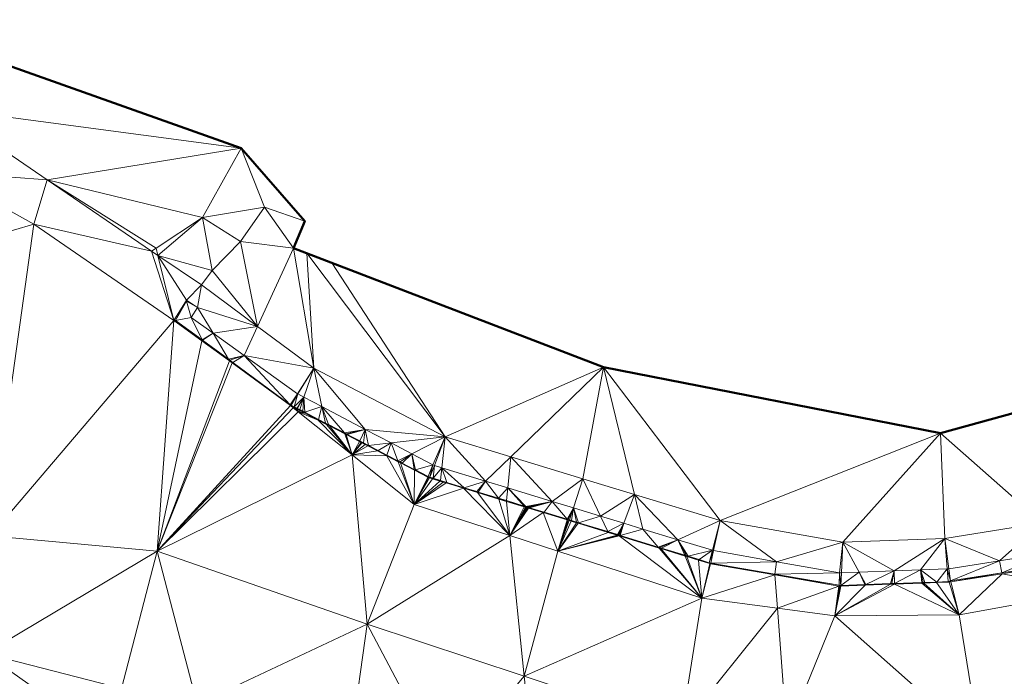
# Model space of a CAD drawing. Header units: metres. Extents: x 3490451 to 6981510, y 5754235 to 11509207.
# Tile 18 of 77: x 3490545 to 3490566, y 5754457 to 5754472. Entities that reach past the tile are written whole.
import ezdxf

# ---------------------------------------------------------------- set-up
doc = ezdxf.new("R2010")
doc.units = ezdxf.units.M
doc.layers.add('Kartierung-05$0$$VERB', color=7, linetype='Continuous', lineweight=18, true_color=0x82563a)

msp = doc.modelspace()

# ---------------------------------------------------------------- linework, layer by layer
at = {"layer": 'Kartierung-05$0$$VERB', "color": 1, "lineweight": 50, "ltscale": 0.02}
msp.add_lwpolyline([(3490569.337, 5754463.952), (3490564.675, 5754462.671), (3490557.394, 5754464.098), (3490550.693, 5754466.671), (3490550.939, 5754467.252), (3490549.565, 5754468.826), (3490541.748, 5754471.603)], dxfattribs=at)
at = {"layer": 'Kartierung-05$0$$VERB'}
for points in [[(3490541.748, 5754471.603, 168.872), (3490549.565, 5754468.826, 168.645), (3490543.121, 5754469.684, 168.842)], [(3490545.373, 5754468.144, 168.778), (3490543.121, 5754469.684, 168.842), (3490543.056, 5754468.317, 168.804)], [(3490545.373, 5754468.144, 168.778), (3490549.565, 5754468.826, 168.645), (3490543.121, 5754469.684, 168.842)], [(3490545.373, 5754468.144, 168.778), (3490549.565, 5754468.826, 168.645), (3490548.731, 5754467.332, 168.684)], [(3490549.565, 5754468.826, 168.645), (3490548.731, 5754467.332, 168.684), (3490550.066, 5754467.557, 168.582)], [(3490549.565, 5754468.826, 168.645), (3490550.066, 5754467.557, 168.582), (3490550.939, 5754467.252, 168.517)], [(3490545.085, 5754467.184, 168.808), (3490543.056, 5754468.317, 168.804), (3490540.686, 5754465.89, 168.953)], [(3490545.373, 5754468.144, 168.778), (3490545.085, 5754467.184, 168.808), (3490543.056, 5754468.317, 168.804)], [(3490545.373, 5754468.144, 168.778), (3490547.625, 5754466.604, 168.714), (3490545.085, 5754467.184, 168.808)], [(3490545.373, 5754468.144, 168.778), (3490547.625, 5754466.604, 168.714), (3490547.725, 5754466.67, 168.742)], [(3490545.373, 5754468.144, 168.778), (3490547.725, 5754466.67, 168.742), (3490548.731, 5754467.332, 168.684)], [(3490548.731, 5754467.332, 168.684), (3490550.066, 5754467.557, 168.582), (3490549.551, 5754466.812, 168.647)], [(3490550.066, 5754467.557, 168.582), (3490550.693, 5754466.671, 168.542), (3490549.551, 5754466.812, 168.647)], [(3490550.066, 5754467.557, 168.582), (3490550.939, 5754467.252, 168.517), (3490550.693, 5754466.671, 168.542)], [(3490547.725, 5754466.67, 168.742), (3490548.731, 5754467.332, 168.684), (3490547.765, 5754466.509, 168.714)], [(3490548.731, 5754467.332, 168.684), (3490548.935, 5754466.187, 168.725), (3490547.765, 5754466.509, 168.714)], [(3490548.731, 5754467.332, 168.684), (3490549.551, 5754466.812, 168.647), (3490548.935, 5754466.187, 168.725)], [(3490544.14, 5754460.453, 168.609), (3490545.085, 5754467.184, 168.808), (3490540.686, 5754465.89, 168.953)], [(3490544.14, 5754460.453, 168.609), (3490545.085, 5754467.184, 168.808), (3490548.113, 5754465.105, 168.612)], [(3490547.625, 5754466.604, 168.714), (3490545.085, 5754467.184, 168.808), (3490548.113, 5754465.105, 168.612)], [(3490547.625, 5754466.604, 168.714), (3490547.725, 5754466.67, 168.742), (3490547.765, 5754466.509, 168.714)], [(3490549.921, 5754464.976, 168.792), (3490549.551, 5754466.812, 168.647), (3490548.935, 5754466.187, 168.725)], [(3490549.921, 5754464.976, 168.792), (3490550.693, 5754466.671, 168.542), (3490549.551, 5754466.812, 168.647)], [(3490549.921, 5754464.976, 168.792), (3490551.132, 5754464.079, 168.851), (3490550.693, 5754466.671, 168.542)], [(3490551.132, 5754464.079, 168.851), (3490550.981, 5754466.56, 168.59), (3490550.693, 5754466.671, 168.542)], [(3490547.625, 5754466.604, 168.714), (3490548.113, 5754465.105, 168.612), (3490547.765, 5754466.509, 168.714)], [(3490548.38, 5754465.546, 168.706), (3490548.113, 5754465.105, 168.612), (3490547.765, 5754466.509, 168.714)], [(3490548.935, 5754466.187, 168.725), (3490548.71, 5754465.873, 168.732), (3490547.765, 5754466.509, 168.714)], [(3490548.38, 5754465.546, 168.706), (3490548.71, 5754465.873, 168.732), (3490547.765, 5754466.509, 168.714)], [(3490551.132, 5754464.079, 168.851), (3490553.974, 5754462.595, 168.628), (3490550.981, 5754466.56, 168.59)], [(3490553.974, 5754462.595, 168.628), (3490551.526, 5754466.351, 168.538), (3490550.981, 5754466.56, 168.59)], [(3490553.974, 5754462.595, 168.628), (3490551.526, 5754466.351, 168.538), (3490557.394, 5754464.098, 168.152)], [(3490549.921, 5754464.976, 168.792), (3490548.935, 5754466.187, 168.725), (3490548.71, 5754465.873, 168.732)], [(3490548.62, 5754465.387, 168.851), (3490548.38, 5754465.546, 168.706), (3490548.71, 5754465.873, 168.732)], [(3490549.921, 5754464.976, 168.792), (3490548.62, 5754465.387, 168.851), (3490548.71, 5754465.873, 168.732)], [(3490548.384, 5754465.526, 168.851), (3490548.38, 5754465.546, 168.706), (3490548.113, 5754465.105, 168.612)], [(3490548.384, 5754465.526, 168.851), (3490548.148, 5754465.109, 168.851), (3490548.113, 5754465.105, 168.612)], [(3490548.484, 5754465.174, 168.851), (3490548.384, 5754465.526, 168.851), (3490548.148, 5754465.109, 168.851)], [(3490548.62, 5754465.387, 168.851), (3490548.384, 5754465.526, 168.851), (3490548.38, 5754465.546, 168.706)], [(3490548.484, 5754465.174, 168.851), (3490548.62, 5754465.387, 168.851), (3490548.384, 5754465.526, 168.851)], [(3490548.959, 5754464.833, 168.851), (3490548.484, 5754465.174, 168.851), (3490548.62, 5754465.387, 168.851)], [(3490548.959, 5754464.833, 168.851), (3490549.921, 5754464.976, 168.792), (3490548.62, 5754465.387, 168.851)], [(3490548.719, 5754464.688, 168.851), (3490548.484, 5754465.174, 168.851), (3490548.148, 5754465.109, 168.851)], [(3490548.719, 5754464.688, 168.851), (3490548.959, 5754464.833, 168.851), (3490548.484, 5754465.174, 168.851)], [(3490544.14, 5754460.453, 168.609), (3490548.113, 5754465.105, 168.612), (3490547.749, 5754460.123, 168.361)], [(3490548.714, 5754464.666, 168.55), (3490548.113, 5754465.105, 168.612), (3490547.749, 5754460.123, 168.361)], [(3490548.714, 5754464.666, 168.55), (3490548.148, 5754465.109, 168.851), (3490548.113, 5754465.105, 168.612)], [(3490548.714, 5754464.666, 168.55), (3490548.719, 5754464.688, 168.851), (3490548.148, 5754465.109, 168.851)], [(3490548.959, 5754464.833, 168.851), (3490549.632, 5754464.349, 168.851), (3490549.921, 5754464.976, 168.792)], [(3490549.632, 5754464.349, 168.851), (3490549.921, 5754464.976, 168.792), (3490551.132, 5754464.079, 168.851)], [(3490548.732, 5754464.679, 168.851), (3490548.719, 5754464.688, 168.851), (3490548.959, 5754464.833, 168.851)], [(3490548.732, 5754464.679, 168.851), (3490549.29, 5754464.268, 168.851), (3490548.959, 5754464.833, 168.851)], [(3490549.29, 5754464.268, 168.851), (3490548.959, 5754464.833, 168.851), (3490549.632, 5754464.349, 168.851)], [(3490548.714, 5754464.666, 168.55), (3490549.311, 5754464.231, 168.488), (3490547.749, 5754460.123, 168.361)], [(3490548.732, 5754464.679, 168.851), (3490548.714, 5754464.666, 168.55), (3490548.719, 5754464.688, 168.851)], [(3490548.732, 5754464.679, 168.851), (3490548.714, 5754464.666, 168.55), (3490549.29, 5754464.268, 168.851)], [(3490548.714, 5754464.666, 168.55), (3490549.29, 5754464.268, 168.851), (3490549.311, 5754464.231, 168.488)], [(3490549.29, 5754464.268, 168.851), (3490549.317, 5754464.247, 168.851), (3490549.632, 5754464.349, 168.851)], [(3490549.317, 5754464.247, 168.851), (3490549.385, 5754464.197, 168.851), (3490549.632, 5754464.349, 168.851)], [(3490549.385, 5754464.197, 168.851), (3490549.632, 5754464.349, 168.851), (3490550.623, 5754463.285, 168.851)], [(3490549.632, 5754464.349, 168.851), (3490550.78, 5754463.525, 168.851), (3490550.623, 5754463.285, 168.851)], [(3490549.632, 5754464.349, 168.851), (3490551.132, 5754464.079, 168.851), (3490550.78, 5754463.525, 168.851)], [(3490549.311, 5754464.231, 168.488), (3490549.371, 5754464.188, 168.482), (3490547.749, 5754460.123, 168.361)], [(3490549.371, 5754464.188, 168.482), (3490550.629, 5754463.27, 168.351), (3490547.749, 5754460.123, 168.361)], [(3490549.29, 5754464.268, 168.851), (3490549.311, 5754464.231, 168.488), (3490549.317, 5754464.247, 168.851)], [(3490549.311, 5754464.231, 168.488), (3490549.317, 5754464.247, 168.851), (3490549.371, 5754464.188, 168.482)], [(3490549.317, 5754464.247, 168.851), (3490549.385, 5754464.197, 168.851), (3490549.371, 5754464.188, 168.482)], [(3490549.385, 5754464.197, 168.851), (3490549.371, 5754464.188, 168.482), (3490550.623, 5754463.285, 168.851)], [(3490549.371, 5754464.188, 168.482), (3490550.623, 5754463.285, 168.851), (3490550.629, 5754463.27, 168.351)], [(3490551.132, 5754464.079, 168.851), (3490550.79, 5754463.52, 168.628), (3490550.78, 5754463.525, 168.851)], [(3490550.922, 5754463.451, 168.628), (3490551.132, 5754464.079, 168.851), (3490550.79, 5754463.52, 168.628)], [(3490551.311, 5754463.246, 168.628), (3490550.922, 5754463.451, 168.628), (3490551.132, 5754464.079, 168.851)], [(3490552.247, 5754462.753, 168.628), (3490551.132, 5754464.079, 168.851), (3490553.974, 5754462.595, 168.628)], [(3490551.311, 5754463.246, 168.628), (3490552.247, 5754462.753, 168.628), (3490551.132, 5754464.079, 168.851)], [(3490555.389, 5754462.163, 168.537), (3490553.974, 5754462.595, 168.628), (3490557.394, 5754464.098, 168.152)], [(3490555.389, 5754462.163, 168.537), (3490556.945, 5754461.689, 168.438), (3490557.394, 5754464.098, 168.152)], [(3490558.065, 5754461.347, 168.366), (3490556.945, 5754461.689, 168.438), (3490557.394, 5754464.098, 168.152)], [(3490559.915, 5754460.782, 168.248), (3490557.394, 5754464.098, 168.152), (3490564.675, 5754462.671, 167.95)], [(3490558.065, 5754461.347, 168.366), (3490559.915, 5754460.782, 168.248), (3490557.394, 5754464.098, 168.152)], [(3490566.875, 5754460.737, 167.585), (3490564.675, 5754462.671, 167.95), (3490569.337, 5754463.952, 167.324)], [(3490550.648, 5754463.276, 168.628), (3490550.78, 5754463.525, 168.851), (3490550.623, 5754463.285, 168.851)], [(3490550.79, 5754463.52, 168.628), (3490550.648, 5754463.276, 168.628), (3490550.78, 5754463.525, 168.851)], [(3490550.713, 5754463.242, 168.628), (3490550.79, 5754463.52, 168.628), (3490550.648, 5754463.276, 168.628)], [(3490550.922, 5754463.451, 168.628), (3490550.713, 5754463.242, 168.628), (3490550.79, 5754463.52, 168.628)], [(3490550.691, 5754463.22, 168.345), (3490550.629, 5754463.27, 168.351), (3490547.749, 5754460.123, 168.361)], [(3490550.648, 5754463.276, 168.628), (3490550.623, 5754463.285, 168.851), (3490550.629, 5754463.27, 168.351)], [(3490550.669, 5754463.249, 168.348), (3490550.648, 5754463.276, 168.628), (3490550.629, 5754463.27, 168.351)], [(3490550.669, 5754463.249, 168.348), (3490550.691, 5754463.22, 168.345), (3490550.629, 5754463.27, 168.351)], [(3490550.713, 5754463.242, 168.628), (3490550.669, 5754463.249, 168.348), (3490550.648, 5754463.276, 168.628)], [(3490550.772, 5754463.211, 168.628), (3490550.922, 5754463.451, 168.628), (3490550.713, 5754463.242, 168.628)], [(3490550.772, 5754463.211, 168.628), (3490550.922, 5754463.451, 168.628), (3490550.778, 5754463.208, 168.628)], [(3490550.831, 5754463.18, 168.628), (3490550.922, 5754463.451, 168.628), (3490550.778, 5754463.208, 168.628)], [(3490550.831, 5754463.18, 168.628), (3490550.896, 5754463.146, 168.628), (3490550.922, 5754463.451, 168.628)], [(3490550.942, 5754463.123, 168.628), (3490550.896, 5754463.146, 168.628), (3490550.922, 5754463.451, 168.628)], [(3490550.942, 5754463.123, 168.628), (3490551.311, 5754463.246, 168.628), (3490550.922, 5754463.451, 168.628)], [(3490550.796, 5754463.136, 168.334), (3490550.691, 5754463.22, 168.345), (3490547.749, 5754460.123, 168.361)], [(3490550.796, 5754463.136, 168.334), (3490551.965, 5754462.201, 168.214), (3490547.749, 5754460.123, 168.361)], [(3490550.713, 5754463.242, 168.628), (3490550.669, 5754463.249, 168.348), (3490550.702, 5754463.232, 168.346)], [(3490550.669, 5754463.249, 168.348), (3490550.691, 5754463.22, 168.345), (3490550.702, 5754463.232, 168.346)], [(3490550.736, 5754463.214, 168.343), (3490550.691, 5754463.22, 168.345), (3490550.702, 5754463.232, 168.346)], [(3490550.796, 5754463.136, 168.334), (3490550.736, 5754463.214, 168.343), (3490550.691, 5754463.22, 168.345)], [(3490550.736, 5754463.214, 168.343), (3490550.713, 5754463.242, 168.628), (3490550.702, 5754463.232, 168.346)], [(3490550.772, 5754463.211, 168.628), (3490550.736, 5754463.214, 168.343), (3490550.713, 5754463.242, 168.628)], [(3490550.778, 5754463.192, 168.34), (3490550.772, 5754463.211, 168.628), (3490550.736, 5754463.214, 168.343)], [(3490550.778, 5754463.192, 168.34), (3490550.796, 5754463.136, 168.334), (3490550.736, 5754463.214, 168.343)], [(3490550.778, 5754463.192, 168.34), (3490550.772, 5754463.211, 168.628), (3490550.778, 5754463.208, 168.628)], [(3490550.831, 5754463.18, 168.628), (3490550.778, 5754463.192, 168.34), (3490550.778, 5754463.208, 168.628)], [(3490550.831, 5754463.18, 168.628), (3490550.778, 5754463.192, 168.34), (3490550.827, 5754463.167, 168.336)], [(3490550.778, 5754463.192, 168.34), (3490550.796, 5754463.136, 168.334), (3490550.827, 5754463.167, 168.336)], [(3490550.871, 5754463.144, 168.333), (3490550.796, 5754463.136, 168.334), (3490550.827, 5754463.167, 168.336)], [(3490550.941, 5754463.107, 168.328), (3490550.871, 5754463.144, 168.333), (3490550.796, 5754463.136, 168.334)], [(3490551.232, 5754462.955, 168.306), (3490550.941, 5754463.107, 168.328), (3490550.796, 5754463.136, 168.334)], [(3490551.232, 5754462.955, 168.306), (3490550.796, 5754463.136, 168.334), (3490551.965, 5754462.201, 168.214)], [(3490550.871, 5754463.144, 168.333), (3490550.831, 5754463.18, 168.628), (3490550.827, 5754463.167, 168.336)], [(3490550.871, 5754463.144, 168.333), (3490550.831, 5754463.18, 168.628), (3490550.896, 5754463.146, 168.628)], [(3490550.941, 5754463.107, 168.328), (3490550.871, 5754463.144, 168.333), (3490550.896, 5754463.146, 168.628)], [(3490550.942, 5754463.123, 168.628), (3490550.941, 5754463.107, 168.328), (3490550.896, 5754463.146, 168.628)], [(3490550.942, 5754463.123, 168.628), (3490551.236, 5754462.97, 168.628), (3490550.941, 5754463.107, 168.328)], [(3490551.236, 5754462.97, 168.628), (3490551.232, 5754462.955, 168.306), (3490550.941, 5754463.107, 168.328)], [(3490550.942, 5754463.123, 168.628), (3490551.236, 5754462.97, 168.628), (3490551.311, 5754463.246, 168.628)], [(3490551.236, 5754462.97, 168.628), (3490551.311, 5754463.246, 168.628), (3490551.387, 5754462.891, 168.628)], [(3490551.454, 5754462.856, 168.628), (3490551.311, 5754463.246, 168.628), (3490551.387, 5754462.891, 168.628)], [(3490551.798, 5754462.676, 168.628), (3490551.454, 5754462.856, 168.628), (3490551.311, 5754463.246, 168.628)], [(3490551.798, 5754462.676, 168.628), (3490551.311, 5754463.246, 168.628), (3490552.247, 5754462.753, 168.628)], [(3490551.236, 5754462.97, 168.628), (3490551.232, 5754462.955, 168.306), (3490551.387, 5754462.891, 168.628)], [(3490551.411, 5754462.861, 168.293), (3490551.232, 5754462.955, 168.306), (3490551.387, 5754462.891, 168.628)], [(3490551.411, 5754462.861, 168.293), (3490551.232, 5754462.955, 168.306), (3490551.965, 5754462.201, 168.214)], [(3490551.454, 5754462.856, 168.628), (3490551.411, 5754462.861, 168.293), (3490551.387, 5754462.891, 168.628)], [(3490551.475, 5754462.828, 168.288), (3490551.454, 5754462.856, 168.628), (3490551.411, 5754462.861, 168.293)], [(3490551.475, 5754462.828, 168.288), (3490551.411, 5754462.861, 168.293), (3490551.965, 5754462.201, 168.214)], [(3490551.475, 5754462.828, 168.288), (3490551.798, 5754462.676, 168.628), (3490551.454, 5754462.856, 168.628)], [(3490551.805, 5754462.656, 168.263), (3490551.475, 5754462.828, 168.288), (3490551.798, 5754462.676, 168.628)], [(3490551.805, 5754462.656, 168.263), (3490551.475, 5754462.828, 168.288), (3490551.965, 5754462.201, 168.214)], [(3490551.828, 5754462.661, 168.628), (3490551.798, 5754462.676, 168.628), (3490552.247, 5754462.753, 168.628)], [(3490551.828, 5754462.661, 168.628), (3490551.805, 5754462.656, 168.263), (3490551.798, 5754462.676, 168.628)], [(3490551.834, 5754462.641, 168.261), (3490551.828, 5754462.661, 168.628), (3490551.805, 5754462.656, 168.263)], [(3490551.834, 5754462.641, 168.261), (3490551.805, 5754462.656, 168.263), (3490551.965, 5754462.201, 168.214)], [(3490551.855, 5754462.646, 168.628), (3490551.828, 5754462.661, 168.628), (3490552.247, 5754462.753, 168.628)], [(3490551.855, 5754462.646, 168.628), (3490551.834, 5754462.641, 168.261), (3490551.828, 5754462.661, 168.628)], [(3490551.855, 5754462.646, 168.628), (3490551.834, 5754462.641, 168.261), (3490552.121, 5754462.491, 168.239)], [(3490551.834, 5754462.641, 168.261), (3490551.965, 5754462.201, 168.214), (3490552.121, 5754462.491, 168.239)], [(3490551.855, 5754462.646, 168.628), (3490552.126, 5754462.505, 168.628), (3490552.247, 5754462.753, 168.628)], [(3490551.855, 5754462.646, 168.628), (3490552.126, 5754462.505, 168.628), (3490552.121, 5754462.491, 168.239)], [(3490552.205, 5754462.464, 168.628), (3490552.126, 5754462.505, 168.628), (3490552.247, 5754462.753, 168.628)], [(3490552.319, 5754462.404, 168.628), (3490552.205, 5754462.464, 168.628), (3490552.247, 5754462.753, 168.628)], [(3490552.804, 5754462.46, 168.628), (3490552.319, 5754462.404, 168.628), (3490552.247, 5754462.753, 168.628)], [(3490552.804, 5754462.46, 168.628), (3490552.247, 5754462.753, 168.628), (3490553.974, 5754462.595, 168.628)], [(3490559.915, 5754460.782, 168.248), (3490562.566, 5754460.32, 168.04), (3490564.675, 5754462.671, 167.95)], [(3490562.566, 5754460.32, 168.04), (3490564.771, 5754460.4, 167.818), (3490564.675, 5754462.671, 167.95)], [(3490564.771, 5754460.4, 167.818), (3490566.875, 5754460.737, 167.585), (3490564.675, 5754462.671, 167.95)], [(3490552.157, 5754462.472, 168.237), (3490551.965, 5754462.201, 168.214), (3490552.121, 5754462.491, 168.239)], [(3490552.174, 5754462.463, 168.235), (3490552.157, 5754462.472, 168.237), (3490551.965, 5754462.201, 168.214)], [(3490552.241, 5754462.428, 168.23), (3490552.174, 5754462.463, 168.235), (3490551.965, 5754462.201, 168.214)], [(3490552.304, 5754462.395, 168.226), (3490552.241, 5754462.428, 168.23), (3490551.965, 5754462.201, 168.214)], [(3490552.157, 5754462.472, 168.237), (3490552.126, 5754462.505, 168.628), (3490552.121, 5754462.491, 168.239)], [(3490552.157, 5754462.472, 168.237), (3490552.205, 5754462.464, 168.628), (3490552.126, 5754462.505, 168.628)], [(3490552.174, 5754462.463, 168.235), (3490552.157, 5754462.472, 168.237), (3490552.205, 5754462.464, 168.628)], [(3490552.241, 5754462.428, 168.23), (3490552.174, 5754462.463, 168.235), (3490552.205, 5754462.464, 168.628)], [(3490552.319, 5754462.404, 168.628), (3490552.241, 5754462.428, 168.23), (3490552.205, 5754462.464, 168.628)], [(3490552.304, 5754462.395, 168.226), (3490552.319, 5754462.404, 168.628), (3490552.241, 5754462.428, 168.23)], [(3490552.512, 5754462.287, 168.21), (3490552.304, 5754462.395, 168.226), (3490552.319, 5754462.404, 168.628)], [(3490552.527, 5754462.296, 168.628), (3490552.804, 5754462.46, 168.628), (3490552.319, 5754462.404, 168.628)], [(3490552.527, 5754462.296, 168.628), (3490552.512, 5754462.287, 168.21), (3490552.319, 5754462.404, 168.628)], [(3490552.714, 5754462.199, 168.628), (3490552.527, 5754462.296, 168.628), (3490552.804, 5754462.46, 168.628)], [(3490552.714, 5754462.199, 168.628), (3490552.948, 5754462.076, 168.628), (3490552.804, 5754462.46, 168.628)], [(3490553.254, 5754462.224, 168.628), (3490552.804, 5754462.46, 168.628), (3490553.974, 5754462.595, 168.628)], [(3490553.254, 5754462.224, 168.628), (3490552.948, 5754462.076, 168.628), (3490552.804, 5754462.46, 168.628)], [(3490553.254, 5754462.224, 168.628), (3490553.974, 5754462.595, 168.628), (3490553.704, 5754461.987, 168.628)], [(3490553.974, 5754462.595, 168.628), (3490553.74, 5754461.973, 168.248), (3490553.704, 5754461.987, 168.628)], [(3490553.904, 5754461.923, 168.248), (3490553.974, 5754462.595, 168.628), (3490553.74, 5754461.973, 168.248)], [(3490554.844, 5754461.637, 168.248), (3490553.904, 5754461.923, 168.248), (3490553.974, 5754462.595, 168.628)], [(3490555.389, 5754462.163, 168.537), (3490554.844, 5754461.637, 168.248), (3490553.974, 5754462.595, 168.628)], [(3490551.965, 5754462.201, 168.214), (3490547.749, 5754460.123, 168.361), (3490552.284, 5754458.548, 168.056)], [(3490552.512, 5754462.287, 168.21), (3490552.304, 5754462.395, 168.226), (3490551.965, 5754462.201, 168.214)], [(3490552.709, 5754462.184, 168.196), (3490552.512, 5754462.287, 168.21), (3490551.965, 5754462.201, 168.214)], [(3490551.965, 5754462.201, 168.214), (3490552.284, 5754458.548, 168.056), (3490553.302, 5754461.132, 168.077)], [(3490552.709, 5754462.184, 168.196), (3490551.965, 5754462.201, 168.214), (3490553.302, 5754461.132, 168.077)], [(3490552.709, 5754462.184, 168.196), (3490552.527, 5754462.296, 168.628), (3490552.512, 5754462.287, 168.21)], [(3490552.714, 5754462.199, 168.628), (3490552.709, 5754462.184, 168.196), (3490552.527, 5754462.296, 168.628)], [(3490552.714, 5754462.199, 168.628), (3490552.709, 5754462.184, 168.196), (3490552.948, 5754462.076, 168.628)], [(3490553.254, 5754462.224, 168.628), (3490552.999, 5754462.05, 168.628), (3490552.948, 5754462.076, 168.628)], [(3490553.254, 5754462.224, 168.628), (3490553.045, 5754462.026, 168.628), (3490552.999, 5754462.05, 168.628)], [(3490553.306, 5754461.89, 168.628), (3490553.254, 5754462.224, 168.628), (3490553.045, 5754462.026, 168.628)], [(3490553.331, 5754461.877, 168.628), (3490553.254, 5754462.224, 168.628), (3490553.704, 5754461.987, 168.628)], [(3490553.306, 5754461.89, 168.628), (3490553.331, 5754461.877, 168.628), (3490553.254, 5754462.224, 168.628)], [(3490552.709, 5754462.184, 168.196), (3490552.958, 5754462.054, 168.177), (3490552.948, 5754462.076, 168.628)], [(3490552.709, 5754462.184, 168.196), (3490552.958, 5754462.054, 168.177), (3490553.302, 5754461.132, 168.077)], [(3490552.999, 5754462.05, 168.628), (3490552.958, 5754462.054, 168.177), (3490552.948, 5754462.076, 168.628)], [(3490553.006, 5754462.028, 168.173), (3490552.999, 5754462.05, 168.628), (3490552.958, 5754462.054, 168.177)], [(3490553.006, 5754462.028, 168.173), (3490552.958, 5754462.054, 168.177), (3490553.302, 5754461.132, 168.077)], [(3490553.045, 5754462.026, 168.628), (3490553.006, 5754462.028, 168.173), (3490552.999, 5754462.05, 168.628)], [(3490553.309, 5754461.87, 168.151), (3490553.045, 5754462.026, 168.628), (3490553.006, 5754462.028, 168.173)], [(3490553.309, 5754461.87, 168.151), (3490553.006, 5754462.028, 168.173), (3490553.302, 5754461.132, 168.077)], [(3490553.306, 5754461.89, 168.628), (3490553.309, 5754461.87, 168.151), (3490553.045, 5754462.026, 168.628)], [(3490553.331, 5754461.877, 168.628), (3490553.704, 5754461.987, 168.628), (3490553.603, 5754461.735, 168.628)], [(3490553.639, 5754461.721, 168.248), (3490553.704, 5754461.987, 168.628), (3490553.603, 5754461.735, 168.628)], [(3490553.74, 5754461.973, 168.248), (3490553.639, 5754461.721, 168.248), (3490553.704, 5754461.987, 168.628)], [(3490555.325, 5754461.49, 168.248), (3490555.389, 5754462.163, 168.537), (3490554.844, 5754461.637, 168.248)], [(3490555.325, 5754461.49, 168.248), (3490556.287, 5754461.197, 168.248), (3490555.389, 5754462.163, 168.537)], [(3490556.287, 5754461.197, 168.248), (3490555.389, 5754462.163, 168.537), (3490556.945, 5754461.689, 168.438)], [(3490553.309, 5754461.87, 168.151), (3490553.596, 5754461.72, 168.129), (3490553.302, 5754461.132, 168.077)], [(3490553.306, 5754461.89, 168.628), (3490553.331, 5754461.877, 168.628), (3490553.309, 5754461.87, 168.151)], [(3490553.331, 5754461.877, 168.628), (3490553.309, 5754461.87, 168.151), (3490553.596, 5754461.72, 168.129)], [(3490553.331, 5754461.877, 168.628), (3490553.596, 5754461.72, 168.129), (3490553.603, 5754461.735, 168.628)], [(3490553.714, 5754461.698, 168.248), (3490553.74, 5754461.973, 168.248), (3490553.639, 5754461.721, 168.248)], [(3490553.714, 5754461.698, 168.248), (3490553.904, 5754461.923, 168.248), (3490553.74, 5754461.973, 168.248)], [(3490553.714, 5754461.698, 168.248), (3490553.904, 5754461.923, 168.248), (3490553.875, 5754461.649, 168.248)], [(3490554.011, 5754461.607, 168.248), (3490553.904, 5754461.923, 168.248), (3490553.875, 5754461.649, 168.248)], [(3490554.382, 5754461.494, 168.248), (3490554.844, 5754461.637, 168.248), (3490553.904, 5754461.923, 168.248)], [(3490554.011, 5754461.607, 168.248), (3490554.382, 5754461.494, 168.248), (3490553.904, 5754461.923, 168.248)], [(3490553.596, 5754461.72, 168.129), (3490553.302, 5754461.132, 168.077), (3490553.612, 5754461.712, 168.128)], [(3490553.631, 5754461.706, 168.127), (3490553.302, 5754461.132, 168.077), (3490553.612, 5754461.712, 168.128)], [(3490553.702, 5754461.684, 168.122), (3490553.631, 5754461.706, 168.127), (3490553.302, 5754461.132, 168.077)], [(3490553.861, 5754461.636, 168.112), (3490553.702, 5754461.684, 168.122), (3490553.302, 5754461.132, 168.077)], [(3490553.932, 5754461.614, 168.108), (3490553.861, 5754461.636, 168.112), (3490553.302, 5754461.132, 168.077)], [(3490553.993, 5754461.596, 168.104), (3490553.932, 5754461.614, 168.108), (3490553.302, 5754461.132, 168.077)], [(3490553.993, 5754461.596, 168.104), (3490554.369, 5754461.481, 168.081), (3490553.302, 5754461.132, 168.077)], [(3490553.596, 5754461.72, 168.129), (3490553.603, 5754461.735, 168.628), (3490553.612, 5754461.712, 168.128)], [(3490553.639, 5754461.721, 168.248), (3490553.603, 5754461.735, 168.628), (3490553.612, 5754461.712, 168.128)], [(3490553.631, 5754461.706, 168.127), (3490553.639, 5754461.721, 168.248), (3490553.612, 5754461.712, 168.128)], [(3490553.702, 5754461.684, 168.122), (3490553.631, 5754461.706, 168.127), (3490553.639, 5754461.721, 168.248)], [(3490553.714, 5754461.698, 168.248), (3490553.702, 5754461.684, 168.122), (3490553.639, 5754461.721, 168.248)], [(3490553.714, 5754461.698, 168.248), (3490553.861, 5754461.636, 168.112), (3490553.702, 5754461.684, 168.122)], [(3490553.714, 5754461.698, 168.248), (3490553.861, 5754461.636, 168.112), (3490553.875, 5754461.649, 168.248)], [(3490553.932, 5754461.614, 168.108), (3490553.861, 5754461.636, 168.112), (3490553.875, 5754461.649, 168.248)], [(3490554.011, 5754461.607, 168.248), (3490553.932, 5754461.614, 168.108), (3490553.875, 5754461.649, 168.248)], [(3490553.993, 5754461.596, 168.104), (3490554.011, 5754461.607, 168.248), (3490553.932, 5754461.614, 168.108)], [(3490553.993, 5754461.596, 168.104), (3490554.011, 5754461.607, 168.248), (3490554.369, 5754461.481, 168.081)], [(3490554.011, 5754461.607, 168.248), (3490554.382, 5754461.494, 168.248), (3490554.369, 5754461.481, 168.081)], [(3490554.382, 5754461.494, 168.248), (3490554.659, 5754461.409, 168.248), (3490554.844, 5754461.637, 168.248)], [(3490554.685, 5754461.401, 168.248), (3490554.659, 5754461.409, 168.248), (3490554.844, 5754461.637, 168.248)], [(3490554.685, 5754461.401, 168.248), (3490555.125, 5754461.267, 168.248), (3490554.844, 5754461.637, 168.248)], [(3490555.125, 5754461.267, 168.248), (3490555.325, 5754461.49, 168.248), (3490554.844, 5754461.637, 168.248)], [(3490556.287, 5754461.197, 168.248), (3490556.745, 5754461.058, 168.248), (3490556.945, 5754461.689, 168.438)], [(3490557.328, 5754460.88, 168.248), (3490556.745, 5754461.058, 168.248), (3490556.945, 5754461.689, 168.438)], [(3490557.328, 5754460.88, 168.248), (3490558.065, 5754461.347, 168.366), (3490556.945, 5754461.689, 168.438)], [(3490555.372, 5754460.458, 167.942), (3490554.369, 5754461.481, 168.081), (3490553.302, 5754461.132, 168.077)], [(3490554.382, 5754461.494, 168.248), (3490554.659, 5754461.409, 168.248), (3490554.369, 5754461.481, 168.081)], [(3490554.675, 5754461.387, 168.062), (3490555.372, 5754460.458, 167.942), (3490554.369, 5754461.481, 168.081)], [(3490554.675, 5754461.387, 168.062), (3490554.659, 5754461.409, 168.248), (3490554.369, 5754461.481, 168.081)], [(3490554.685, 5754461.401, 168.248), (3490554.675, 5754461.387, 168.062), (3490554.659, 5754461.409, 168.248)], [(3490554.685, 5754461.401, 168.248), (3490554.675, 5754461.387, 168.062), (3490555.125, 5754461.267, 168.248)], [(3490554.675, 5754461.387, 168.062), (3490555.131, 5754461.249, 168.033), (3490555.372, 5754460.458, 167.942)], [(3490554.675, 5754461.387, 168.062), (3490555.131, 5754461.249, 168.033), (3490555.125, 5754461.267, 168.248)], [(3490555.299, 5754461.214, 168.248), (3490555.125, 5754461.267, 168.248), (3490555.325, 5754461.49, 168.248)], [(3490555.299, 5754461.214, 168.248), (3490555.679, 5754461.097, 168.248), (3490555.325, 5754461.49, 168.248)], [(3490555.679, 5754461.097, 168.248), (3490555.69, 5754461.094, 168.248), (3490555.325, 5754461.49, 168.248)], [(3490555.715, 5754461.086, 168.248), (3490555.69, 5754461.094, 168.248), (3490555.325, 5754461.49, 168.248)], [(3490555.715, 5754461.086, 168.248), (3490555.325, 5754461.49, 168.248), (3490556.287, 5754461.197, 168.248)], [(3490557.835, 5754460.725, 168.248), (3490557.328, 5754460.88, 168.248), (3490558.065, 5754461.347, 168.366)], [(3490557.835, 5754460.725, 168.248), (3490558.065, 5754461.347, 168.366), (3490558.247, 5754460.6, 168.248)], [(3490558.998, 5754460.371, 168.248), (3490558.065, 5754461.347, 168.366), (3490558.247, 5754460.6, 168.248)], [(3490558.998, 5754460.371, 168.248), (3490558.065, 5754461.347, 168.366), (3490559.915, 5754460.782, 168.248)], [(3490555.372, 5754460.458, 167.942), (3490552.284, 5754458.548, 168.056), (3490553.302, 5754461.132, 168.077)], [(3490555.299, 5754461.214, 168.248), (3490555.131, 5754461.249, 168.033), (3490555.125, 5754461.267, 168.248)], [(3490555.131, 5754461.249, 168.033), (3490555.372, 5754460.458, 167.942), (3490555.297, 5754461.198, 168.023)], [(3490555.299, 5754461.214, 168.248), (3490555.131, 5754461.249, 168.033), (3490555.297, 5754461.198, 168.023)], [(3490555.299, 5754461.214, 168.248), (3490555.679, 5754461.097, 168.248), (3490555.297, 5754461.198, 168.023)], [(3490555.683, 5754461.08, 167.999), (3490555.372, 5754460.458, 167.942), (3490555.297, 5754461.198, 168.023)], [(3490555.679, 5754461.097, 168.248), (3490555.683, 5754461.08, 167.999), (3490555.297, 5754461.198, 168.023)], [(3490555.739, 5754461.079, 168.248), (3490555.715, 5754461.086, 168.248), (3490556.287, 5754461.197, 168.248)], [(3490555.76, 5754461.073, 168.248), (3490555.739, 5754461.079, 168.248), (3490556.287, 5754461.197, 168.248)], [(3490555.78, 5754461.066, 168.248), (3490555.76, 5754461.073, 168.248), (3490556.287, 5754461.197, 168.248)], [(3490555.799, 5754461.061, 168.248), (3490555.78, 5754461.066, 168.248), (3490556.287, 5754461.197, 168.248)], [(3490556.109, 5754460.966, 168.248), (3490555.799, 5754461.061, 168.248), (3490556.287, 5754461.197, 168.248)], [(3490556.109, 5754460.966, 168.248), (3490556.612, 5754460.812, 168.248), (3490556.287, 5754461.197, 168.248)], [(3490556.612, 5754460.812, 168.248), (3490556.287, 5754461.197, 168.248), (3490556.745, 5754461.058, 168.248)], [(3490555.707, 5754461.073, 167.997), (3490555.683, 5754461.08, 167.999), (3490555.372, 5754460.458, 167.942)], [(3490555.73, 5754461.066, 167.996), (3490555.707, 5754461.073, 167.997), (3490555.372, 5754460.458, 167.942)], [(3490555.752, 5754461.059, 167.994), (3490555.73, 5754461.066, 167.996), (3490555.372, 5754460.458, 167.942)], [(3490555.771, 5754461.053, 167.993), (3490555.752, 5754461.059, 167.994), (3490555.372, 5754460.458, 167.942)], [(3490556.093, 5754460.955, 167.973), (3490555.771, 5754461.053, 167.993), (3490555.372, 5754460.458, 167.942)], [(3490556.093, 5754460.955, 167.973), (3490555.372, 5754460.458, 167.942), (3490556.411, 5754460.12, 167.874)], [(3490555.679, 5754461.097, 168.248), (3490555.683, 5754461.08, 167.999), (3490555.69, 5754461.094, 168.248)], [(3490555.707, 5754461.073, 167.997), (3490555.683, 5754461.08, 167.999), (3490555.69, 5754461.094, 168.248)], [(3490555.707, 5754461.073, 167.997), (3490555.715, 5754461.086, 168.248), (3490555.69, 5754461.094, 168.248)], [(3490555.73, 5754461.066, 167.996), (3490555.707, 5754461.073, 167.997), (3490555.715, 5754461.086, 168.248)], [(3490555.73, 5754461.066, 167.996), (3490555.739, 5754461.079, 168.248), (3490555.715, 5754461.086, 168.248)], [(3490555.752, 5754461.059, 167.994), (3490555.73, 5754461.066, 167.996), (3490555.739, 5754461.079, 168.248)], [(3490555.752, 5754461.059, 167.994), (3490555.76, 5754461.073, 168.248), (3490555.739, 5754461.079, 168.248)], [(3490555.771, 5754461.053, 167.993), (3490555.752, 5754461.059, 167.994), (3490555.76, 5754461.073, 168.248)], [(3490555.771, 5754461.053, 167.993), (3490555.78, 5754461.066, 168.248), (3490555.76, 5754461.073, 168.248)], [(3490555.799, 5754461.061, 168.248), (3490555.771, 5754461.053, 167.993), (3490555.78, 5754461.066, 168.248)], [(3490556.093, 5754460.955, 167.973), (3490555.799, 5754461.061, 168.248), (3490555.771, 5754461.053, 167.993)], [(3490556.093, 5754460.955, 167.973), (3490556.109, 5754460.966, 168.248), (3490555.799, 5754461.061, 168.248)], [(3490556.607, 5754460.798, 167.941), (3490556.093, 5754460.955, 167.973), (3490556.109, 5754460.966, 168.248)], [(3490556.607, 5754460.798, 167.941), (3490556.093, 5754460.955, 167.973), (3490556.411, 5754460.12, 167.874)], [(3490556.607, 5754460.798, 167.941), (3490556.109, 5754460.966, 168.248), (3490556.612, 5754460.812, 168.248)], [(3490556.612, 5754460.812, 168.248), (3490556.634, 5754460.805, 168.248), (3490556.745, 5754461.058, 168.248)], [(3490556.634, 5754460.805, 168.248), (3490556.658, 5754460.798, 168.248), (3490556.745, 5754461.058, 168.248)], [(3490556.658, 5754460.798, 168.248), (3490556.66, 5754460.797, 168.248), (3490556.745, 5754461.058, 168.248)], [(3490556.701, 5754460.785, 168.248), (3490556.66, 5754460.797, 168.248), (3490556.745, 5754461.058, 168.248)], [(3490556.81, 5754460.752, 168.248), (3490556.701, 5754460.785, 168.248), (3490556.745, 5754461.058, 168.248)], [(3490557.328, 5754460.88, 168.248), (3490556.855, 5754460.738, 168.248), (3490556.745, 5754461.058, 168.248)], [(3490556.81, 5754460.752, 168.248), (3490556.855, 5754460.738, 168.248), (3490556.745, 5754461.058, 168.248)], [(3490556.607, 5754460.798, 167.941), (3490556.629, 5754460.791, 167.939), (3490556.411, 5754460.12, 167.874)], [(3490556.629, 5754460.791, 167.939), (3490556.411, 5754460.12, 167.874), (3490556.653, 5754460.784, 167.938)], [(3490556.698, 5754460.77, 167.935), (3490556.411, 5754460.12, 167.874), (3490556.653, 5754460.784, 167.938)], [(3490556.813, 5754460.735, 167.928), (3490556.698, 5754460.77, 167.935), (3490556.411, 5754460.12, 167.874)], [(3490556.845, 5754460.725, 167.926), (3490556.813, 5754460.735, 167.928), (3490556.411, 5754460.12, 167.874)], [(3490556.845, 5754460.725, 167.926), (3490557.496, 5754460.527, 167.885), (3490556.411, 5754460.12, 167.874)], [(3490556.607, 5754460.798, 167.941), (3490556.612, 5754460.812, 168.248), (3490556.629, 5754460.791, 167.939)], [(3490556.612, 5754460.812, 168.248), (3490556.629, 5754460.791, 167.939), (3490556.634, 5754460.805, 168.248)], [(3490556.629, 5754460.791, 167.939), (3490556.634, 5754460.805, 168.248), (3490556.653, 5754460.784, 167.938)], [(3490556.634, 5754460.805, 168.248), (3490556.658, 5754460.798, 168.248), (3490556.653, 5754460.784, 167.938)], [(3490556.658, 5754460.798, 168.248), (3490556.66, 5754460.797, 168.248), (3490556.653, 5754460.784, 167.938)], [(3490556.698, 5754460.77, 167.935), (3490556.66, 5754460.797, 168.248), (3490556.653, 5754460.784, 167.938)], [(3490556.701, 5754460.785, 168.248), (3490556.698, 5754460.77, 167.935), (3490556.66, 5754460.797, 168.248)], [(3490556.81, 5754460.752, 168.248), (3490556.701, 5754460.785, 168.248), (3490556.698, 5754460.77, 167.935)], [(3490556.81, 5754460.752, 168.248), (3490556.813, 5754460.735, 167.928), (3490556.698, 5754460.77, 167.935)], [(3490556.81, 5754460.752, 168.248), (3490556.813, 5754460.735, 167.928), (3490556.855, 5754460.738, 168.248)], [(3490556.845, 5754460.725, 167.926), (3490556.813, 5754460.735, 167.928), (3490556.855, 5754460.738, 168.248)], [(3490556.845, 5754460.725, 167.926), (3490557.487, 5754460.545, 168.248), (3490556.855, 5754460.738, 168.248)], [(3490556.845, 5754460.725, 167.926), (3490557.487, 5754460.545, 168.248), (3490557.496, 5754460.527, 167.885)], [(3490557.487, 5754460.545, 168.248), (3490557.328, 5754460.88, 168.248), (3490556.855, 5754460.738, 168.248)], [(3490557.835, 5754460.725, 168.248), (3490557.487, 5754460.545, 168.248), (3490557.328, 5754460.88, 168.248)], [(3490557.696, 5754460.481, 168.248), (3490557.835, 5754460.725, 168.248), (3490557.487, 5754460.545, 168.248)], [(3490557.696, 5754460.481, 168.248), (3490557.72, 5754460.474, 168.248), (3490557.835, 5754460.725, 168.248)], [(3490557.72, 5754460.474, 168.248), (3490557.835, 5754460.725, 168.248), (3490557.74, 5754460.467, 168.248)], [(3490557.758, 5754460.462, 168.248), (3490557.835, 5754460.725, 168.248), (3490557.74, 5754460.467, 168.248)], [(3490557.758, 5754460.462, 168.248), (3490557.835, 5754460.725, 168.248), (3490558.247, 5754460.6, 168.248)], [(3490558.998, 5754460.371, 168.248), (3490559.915, 5754460.782, 168.248), (3490559.749, 5754460.142, 168.248)], [(3490559.915, 5754460.782, 168.248), (3490559.772, 5754460.134, 168.04), (3490559.749, 5754460.142, 168.248)], [(3490561.134, 5754459.895, 168.04), (3490559.915, 5754460.782, 168.248), (3490559.772, 5754460.134, 168.04)], [(3490561.134, 5754459.895, 168.04), (3490559.915, 5754460.782, 168.248), (3490562.566, 5754460.32, 168.04)], [(3490565.954, 5754459.916, 167.585), (3490564.771, 5754460.4, 167.818), (3490566.875, 5754460.737, 167.585)], [(3490565.954, 5754459.916, 167.585), (3490566.875, 5754460.737, 167.585), (3490567.051, 5754460.091, 167.585)], [(3490557.688, 5754460.468, 167.873), (3490557.496, 5754460.527, 167.885), (3490556.411, 5754460.12, 167.874)], [(3490557.696, 5754460.481, 168.248), (3490557.487, 5754460.545, 168.248), (3490557.496, 5754460.527, 167.885)], [(3490557.696, 5754460.481, 168.248), (3490557.688, 5754460.468, 167.873), (3490557.496, 5754460.527, 167.885)], [(3490557.758, 5754460.462, 168.248), (3490558.578, 5754460.211, 168.248), (3490558.247, 5754460.6, 168.248)], [(3490558.998, 5754460.371, 168.248), (3490558.578, 5754460.211, 168.248), (3490558.247, 5754460.6, 168.248)], [(3490544.14, 5754460.453, 168.609), (3490544.032, 5754457.916, 168.632), (3490547.749, 5754460.123, 168.361)], [(3490555.372, 5754460.458, 167.942), (3490555.678, 5754457.425, 167.843), (3490552.284, 5754458.548, 168.056)], [(3490555.372, 5754460.458, 167.942), (3490556.411, 5754460.12, 167.874), (3490555.678, 5754457.425, 167.843)], [(3490557.701, 5754460.464, 167.873), (3490557.688, 5754460.468, 167.873), (3490556.411, 5754460.12, 167.874)], [(3490557.712, 5754460.461, 167.872), (3490557.701, 5754460.464, 167.873), (3490556.411, 5754460.12, 167.874)], [(3490557.712, 5754460.461, 167.872), (3490557.714, 5754460.46, 167.872), (3490556.411, 5754460.12, 167.874)], [(3490557.733, 5754460.455, 167.871), (3490557.714, 5754460.46, 167.872), (3490556.411, 5754460.12, 167.874)], [(3490557.733, 5754460.455, 167.871), (3490556.411, 5754460.12, 167.874), (3490559.52, 5754459.107, 167.67)], [(3490557.701, 5754460.464, 167.873), (3490557.696, 5754460.481, 168.248), (3490557.688, 5754460.468, 167.873)], [(3490557.701, 5754460.464, 167.873), (3490557.696, 5754460.481, 168.248), (3490557.72, 5754460.474, 168.248)], [(3490557.712, 5754460.461, 167.872), (3490557.701, 5754460.464, 167.873), (3490557.72, 5754460.474, 168.248)], [(3490557.712, 5754460.461, 167.872), (3490557.72, 5754460.474, 168.248), (3490557.714, 5754460.46, 167.872)], [(3490557.733, 5754460.455, 167.871), (3490557.72, 5754460.474, 168.248), (3490557.714, 5754460.46, 167.872)], [(3490557.733, 5754460.455, 167.871), (3490557.72, 5754460.474, 168.248), (3490557.74, 5754460.467, 168.248)], [(3490557.758, 5754460.462, 168.248), (3490557.733, 5754460.455, 167.871), (3490557.74, 5754460.467, 168.248)], [(3490557.758, 5754460.462, 168.248), (3490557.733, 5754460.455, 167.871), (3490558.595, 5754460.191, 167.817)], [(3490557.733, 5754460.455, 167.871), (3490558.595, 5754460.191, 167.817), (3490559.52, 5754459.107, 167.67)], [(3490557.758, 5754460.462, 168.248), (3490558.595, 5754460.191, 167.817), (3490558.578, 5754460.211, 168.248)], [(3490558.614, 5754460.2, 168.248), (3490558.998, 5754460.371, 168.248), (3490558.578, 5754460.211, 168.248)], [(3490558.648, 5754460.19, 168.248), (3490558.614, 5754460.2, 168.248), (3490558.998, 5754460.371, 168.248)], [(3490559.154, 5754460.035, 168.248), (3490558.648, 5754460.19, 168.248), (3490558.998, 5754460.371, 168.248)], [(3490559.154, 5754460.035, 168.248), (3490559.19, 5754460.024, 168.248), (3490558.998, 5754460.371, 168.248)], [(3490559.222, 5754460.014, 168.248), (3490559.19, 5754460.024, 168.248), (3490558.998, 5754460.371, 168.248)], [(3490559.222, 5754460.014, 168.248), (3490558.998, 5754460.371, 168.248), (3490559.749, 5754460.142, 168.248)], [(3490561.134, 5754459.895, 168.04), (3490562.566, 5754460.32, 168.04), (3490562.496, 5754459.656, 168.04)], [(3490562.566, 5754460.32, 168.04), (3490562.536, 5754459.657, 167.818), (3490562.496, 5754459.656, 168.04)], [(3490562.918, 5754459.671, 167.818), (3490562.566, 5754460.32, 168.04), (3490562.536, 5754459.657, 167.818)], [(3490563.677, 5754459.697, 167.818), (3490562.566, 5754460.32, 168.04), (3490564.771, 5754460.4, 167.818)], [(3490562.918, 5754459.671, 167.818), (3490563.677, 5754459.697, 167.818), (3490562.566, 5754460.32, 168.04)], [(3490564.248, 5754459.718, 167.818), (3490563.677, 5754459.697, 167.818), (3490564.771, 5754460.4, 167.818)], [(3490564.248, 5754459.718, 167.818), (3490564.771, 5754460.4, 167.818), (3490564.818, 5754459.738, 167.818)], [(3490564.771, 5754460.4, 167.818), (3490564.858, 5754459.741, 167.585), (3490564.818, 5754459.738, 167.818)], [(3490565.954, 5754459.916, 167.585), (3490564.771, 5754460.4, 167.818), (3490564.858, 5754459.741, 167.585)], [(3490544.032, 5754457.916, 168.632), (3490546.981, 5754457.158, 168.422), (3490547.749, 5754460.123, 168.361)], [(3490548.615, 5754456.819, 168.308), (3490546.981, 5754457.158, 168.422), (3490547.749, 5754460.123, 168.361)], [(3490548.615, 5754456.819, 168.308), (3490547.749, 5754460.123, 168.361), (3490552.284, 5754458.548, 168.056)], [(3490556.411, 5754460.12, 167.874), (3490555.678, 5754457.425, 167.843), (3490559.52, 5754459.107, 167.67)], [(3490558.614, 5754460.2, 168.248), (3490558.595, 5754460.191, 167.817), (3490558.578, 5754460.211, 168.248)], [(3490558.63, 5754460.181, 167.814), (3490558.614, 5754460.2, 168.248), (3490558.595, 5754460.191, 167.817)], [(3490558.63, 5754460.181, 167.814), (3490558.595, 5754460.191, 167.817), (3490559.52, 5754459.107, 167.67)], [(3490558.648, 5754460.19, 168.248), (3490558.63, 5754460.181, 167.814), (3490558.614, 5754460.2, 168.248)], [(3490559.162, 5754460.018, 167.781), (3490558.648, 5754460.19, 168.248), (3490558.63, 5754460.181, 167.814)], [(3490559.162, 5754460.018, 167.781), (3490558.63, 5754460.181, 167.814), (3490559.52, 5754459.107, 167.67)], [(3490559.154, 5754460.035, 168.248), (3490559.162, 5754460.018, 167.781), (3490558.648, 5754460.19, 168.248)], [(3490559.459, 5754459.942, 168.248), (3490559.222, 5754460.014, 168.248), (3490559.749, 5754460.142, 168.248)], [(3490559.459, 5754459.942, 168.248), (3490559.749, 5754460.142, 168.248), (3490559.681, 5754459.874, 168.248)], [(3490559.772, 5754460.134, 168.04), (3490559.749, 5754460.142, 168.248), (3490559.681, 5754459.874, 168.248)], [(3490559.772, 5754460.134, 168.04), (3490559.714, 5754459.867, 168.04), (3490559.681, 5754459.874, 168.248)], [(3490561.134, 5754459.895, 168.04), (3490559.772, 5754460.134, 168.04), (3490559.714, 5754459.867, 168.04)], [(3490566.004, 5754459.657, 167.585), (3490565.954, 5754459.916, 167.585), (3490567.051, 5754460.091, 167.585)], [(3490566.004, 5754459.657, 167.585), (3490567.051, 5754460.091, 167.585), (3490567.117, 5754459.834, 167.585)], [(3490559.154, 5754460.035, 168.248), (3490559.19, 5754460.024, 168.248), (3490559.162, 5754460.018, 167.781)], [(3490559.196, 5754460.008, 167.779), (3490559.19, 5754460.024, 168.248), (3490559.162, 5754460.018, 167.781)], [(3490559.196, 5754460.008, 167.779), (3490559.162, 5754460.018, 167.781), (3490559.52, 5754459.107, 167.67)], [(3490559.222, 5754460.014, 168.248), (3490559.196, 5754460.008, 167.779), (3490559.19, 5754460.024, 168.248)], [(3490559.445, 5754459.932, 167.764), (3490559.222, 5754460.014, 168.248), (3490559.196, 5754460.008, 167.779)], [(3490559.445, 5754459.932, 167.764), (3490559.196, 5754460.008, 167.779), (3490559.52, 5754459.107, 167.67)], [(3490559.459, 5754459.942, 168.248), (3490559.445, 5754459.932, 167.764), (3490559.222, 5754460.014, 168.248)], [(3490559.459, 5754459.942, 168.248), (3490559.445, 5754459.932, 167.764), (3490559.681, 5754459.874, 168.248)], [(3490559.445, 5754459.932, 167.764), (3490559.52, 5754459.107, 167.67), (3490559.694, 5754459.856, 167.748)], [(3490559.445, 5754459.932, 167.764), (3490559.681, 5754459.874, 168.248), (3490559.694, 5754459.856, 167.748)], [(3490559.71, 5754459.853, 167.747), (3490559.52, 5754459.107, 167.67), (3490559.694, 5754459.856, 167.748)], [(3490559.71, 5754459.853, 167.747), (3490561.098, 5754459.611, 167.644), (3490559.52, 5754459.107, 167.67)], [(3490559.714, 5754459.867, 168.04), (3490559.681, 5754459.874, 168.248), (3490559.694, 5754459.856, 167.748)], [(3490559.71, 5754459.853, 167.747), (3490559.714, 5754459.867, 168.04), (3490559.694, 5754459.856, 167.748)], [(3490559.71, 5754459.853, 167.747), (3490561.098, 5754459.611, 167.644), (3490559.714, 5754459.867, 168.04)], [(3490561.099, 5754459.627, 168.04), (3490561.134, 5754459.895, 168.04), (3490559.714, 5754459.867, 168.04)], [(3490561.099, 5754459.627, 168.04), (3490561.098, 5754459.611, 167.644), (3490559.714, 5754459.867, 168.04)], [(3490561.099, 5754459.627, 168.04), (3490561.134, 5754459.895, 168.04), (3490562.496, 5754459.656, 168.04)], [(3490565.954, 5754459.916, 167.585), (3490564.858, 5754459.741, 167.585), (3490564.892, 5754459.479, 167.585)], [(3490566.004, 5754459.657, 167.585), (3490565.954, 5754459.916, 167.585), (3490564.892, 5754459.479, 167.585)], [(3490561.099, 5754459.627, 168.04), (3490562.496, 5754459.656, 168.04), (3490562.484, 5754459.387, 168.04)], [(3490562.526, 5754459.384, 167.818), (3490562.496, 5754459.656, 168.04), (3490562.484, 5754459.387, 168.04)], [(3490562.536, 5754459.657, 167.818), (3490562.526, 5754459.384, 167.818), (3490562.496, 5754459.656, 168.04)], [(3490563.04, 5754459.402, 167.818), (3490562.918, 5754459.671, 167.818), (3490562.526, 5754459.384, 167.818)], [(3490562.918, 5754459.671, 167.818), (3490562.536, 5754459.657, 167.818), (3490562.526, 5754459.384, 167.818)], [(3490562.918, 5754459.671, 167.818), (3490563.063, 5754459.403, 167.818), (3490563.677, 5754459.697, 167.818)], [(3490563.04, 5754459.402, 167.818), (3490562.918, 5754459.671, 167.818), (3490563.063, 5754459.403, 167.818)], [(3490563.063, 5754459.403, 167.818), (3490563.599, 5754459.422, 167.818), (3490563.677, 5754459.697, 167.818)], [(3490563.599, 5754459.422, 167.818), (3490563.623, 5754459.423, 167.818), (3490563.677, 5754459.697, 167.818)], [(3490563.623, 5754459.423, 167.818), (3490563.686, 5754459.425, 167.818), (3490563.677, 5754459.697, 167.818)], [(3490564.248, 5754459.718, 167.818), (3490563.686, 5754459.425, 167.818), (3490563.677, 5754459.697, 167.818)], [(3490564.272, 5754459.446, 167.818), (3490564.248, 5754459.718, 167.818), (3490563.686, 5754459.425, 167.818)], [(3490564.601, 5754459.457, 167.818), (3490564.248, 5754459.718, 167.818), (3490564.818, 5754459.738, 167.818)], [(3490564.341, 5754459.448, 167.818), (3490564.3, 5754459.447, 167.818), (3490564.248, 5754459.718, 167.818)], [(3490564.601, 5754459.457, 167.818), (3490564.341, 5754459.448, 167.818), (3490564.248, 5754459.718, 167.818)], [(3490564.272, 5754459.446, 167.818), (3490564.3, 5754459.447, 167.818), (3490564.248, 5754459.718, 167.818)], [(3490564.601, 5754459.457, 167.818), (3490564.818, 5754459.738, 167.818), (3490564.845, 5754459.466, 167.818)], [(3490564.858, 5754459.741, 167.585), (3490564.892, 5754459.479, 167.585), (3490564.818, 5754459.738, 167.818)], [(3490564.892, 5754459.479, 167.585), (3490564.818, 5754459.738, 167.818), (3490564.845, 5754459.466, 167.818)], [(3490564.897, 5754459.458, 167.315), (3490566.004, 5754459.657, 167.585), (3490564.892, 5754459.479, 167.585)], [(3490564.897, 5754459.458, 167.315), (3490566.004, 5754459.657, 167.585), (3490566.007, 5754459.636, 167.202)], [(3490566.004, 5754459.657, 167.585), (3490566.007, 5754459.636, 167.202), (3490567.117, 5754459.834, 167.585)], [(3490566.007, 5754459.636, 167.202), (3490567.117, 5754459.834, 167.585), (3490567.149, 5754459.819, 167.085)], [(3490566.007, 5754459.636, 167.202), (3490567.974, 5754459.271, 166.939), (3490567.149, 5754459.819, 167.085)], [(3490561.152, 5754458.892, 167.534), (3490561.098, 5754459.611, 167.644), (3490559.52, 5754459.107, 167.67)], [(3490561.099, 5754459.627, 168.04), (3490561.098, 5754459.611, 167.644), (3490562.484, 5754459.387, 168.04)], [(3490561.152, 5754458.892, 167.534), (3490562.482, 5754459.37, 167.541), (3490561.098, 5754459.611, 167.644)], [(3490562.482, 5754459.37, 167.541), (3490561.098, 5754459.611, 167.644), (3490562.484, 5754459.387, 168.04)], [(3490563.623, 5754459.423, 167.818), (3490563.686, 5754459.425, 167.818), (3490563.683, 5754459.41, 167.429)], [(3490564.273, 5754459.431, 167.374), (3490563.686, 5754459.425, 167.818), (3490563.683, 5754459.41, 167.429)], [(3490564.273, 5754459.431, 167.374), (3490563.683, 5754459.41, 167.429), (3490565.081, 5754458.749, 167.194)], [(3490564.272, 5754459.446, 167.818), (3490564.273, 5754459.431, 167.374), (3490563.686, 5754459.425, 167.818)], [(3490564.272, 5754459.446, 167.818), (3490564.3, 5754459.447, 167.818), (3490564.273, 5754459.431, 167.374)], [(3490564.316, 5754459.433, 167.37), (3490564.3, 5754459.447, 167.818), (3490564.273, 5754459.431, 167.374)], [(3490564.316, 5754459.433, 167.37), (3490564.273, 5754459.431, 167.374), (3490565.081, 5754458.749, 167.194)], [(3490564.341, 5754459.448, 167.818), (3490564.316, 5754459.433, 167.37), (3490564.3, 5754459.447, 167.818)], [(3490564.59, 5754459.443, 167.344), (3490564.341, 5754459.448, 167.818), (3490564.316, 5754459.433, 167.37)], [(3490564.59, 5754459.443, 167.344), (3490564.316, 5754459.433, 167.37), (3490565.081, 5754458.749, 167.194)], [(3490564.601, 5754459.457, 167.818), (3490564.59, 5754459.443, 167.344), (3490564.341, 5754459.448, 167.818)], [(3490564.59, 5754459.443, 167.344), (3490564.845, 5754459.466, 167.818), (3490564.864, 5754459.453, 167.318)], [(3490564.601, 5754459.457, 167.818), (3490564.59, 5754459.443, 167.344), (3490564.845, 5754459.466, 167.818)], [(3490564.59, 5754459.443, 167.344), (3490565.081, 5754458.749, 167.194), (3490564.864, 5754459.453, 167.318)], [(3490564.892, 5754459.479, 167.585), (3490564.845, 5754459.466, 167.818), (3490564.864, 5754459.453, 167.318)], [(3490564.897, 5754459.458, 167.315), (3490564.892, 5754459.479, 167.585), (3490564.864, 5754459.453, 167.318)], [(3490564.897, 5754459.458, 167.315), (3490565.081, 5754458.749, 167.194), (3490564.864, 5754459.453, 167.318)], [(3490564.897, 5754459.458, 167.315), (3490566.007, 5754459.636, 167.202), (3490565.081, 5754458.749, 167.194)], [(3490566.007, 5754459.636, 167.202), (3490567.974, 5754459.271, 166.939), (3490565.081, 5754458.749, 167.194)], [(3490561.152, 5754458.892, 167.534), (3490562.482, 5754459.37, 167.541), (3490562.393, 5754458.728, 167.43)], [(3490563.683, 5754459.41, 167.429), (3490565.081, 5754458.749, 167.194), (3490562.393, 5754458.728, 167.43)], [(3490563.595, 5754459.407, 167.437), (3490563.683, 5754459.41, 167.429), (3490562.393, 5754458.728, 167.43)], [(3490563.047, 5754459.387, 167.489), (3490563.595, 5754459.407, 167.437), (3490562.393, 5754458.728, 167.43)], [(3490563.047, 5754459.387, 167.489), (3490562.523, 5754459.368, 167.538), (3490562.393, 5754458.728, 167.43)], [(3490562.482, 5754459.37, 167.541), (3490562.393, 5754458.728, 167.43), (3490562.501, 5754459.367, 167.54)], [(3490562.523, 5754459.368, 167.538), (3490562.393, 5754458.728, 167.43), (3490562.501, 5754459.367, 167.54)], [(3490562.482, 5754459.37, 167.541), (3490562.484, 5754459.387, 168.04), (3490562.501, 5754459.367, 167.54)], [(3490562.526, 5754459.384, 167.818), (3490562.484, 5754459.387, 168.04), (3490562.501, 5754459.367, 167.54)], [(3490562.523, 5754459.368, 167.538), (3490562.526, 5754459.384, 167.818), (3490562.501, 5754459.367, 167.54)], [(3490563.04, 5754459.402, 167.818), (3490563.047, 5754459.387, 167.489), (3490562.523, 5754459.368, 167.538)], [(3490563.04, 5754459.402, 167.818), (3490562.523, 5754459.368, 167.538), (3490562.526, 5754459.384, 167.818)], [(3490563.04, 5754459.402, 167.818), (3490563.047, 5754459.387, 167.489), (3490563.063, 5754459.403, 167.818)], [(3490563.047, 5754459.387, 167.489), (3490563.063, 5754459.403, 167.818), (3490563.595, 5754459.407, 167.437)], [(3490563.063, 5754459.403, 167.818), (3490563.599, 5754459.422, 167.818), (3490563.595, 5754459.407, 167.437)], [(3490563.595, 5754459.407, 167.437), (3490563.623, 5754459.423, 167.818), (3490563.683, 5754459.41, 167.429)], [(3490563.599, 5754459.422, 167.818), (3490563.595, 5754459.407, 167.437), (3490563.623, 5754459.423, 167.818)], [(3490565.532, 5754455.947, 167.206), (3490567.974, 5754459.271, 166.939), (3490565.081, 5754458.749, 167.194)], [(3490565.532, 5754455.947, 167.206), (3490569.328, 5754457.415, 166.882), (3490567.974, 5754459.271, 166.939)], [(3490555.678, 5754457.425, 167.843), (3490559.071, 5754456.303, 167.63), (3490559.52, 5754459.107, 167.67)], [(3490561.152, 5754458.892, 167.534), (3490559.071, 5754456.303, 167.63), (3490559.52, 5754459.107, 167.67)], [(3490561.152, 5754458.892, 167.534), (3490561.358, 5754456.177, 167.48), (3490559.071, 5754456.303, 167.63)], [(3490561.152, 5754458.892, 167.534), (3490561.358, 5754456.177, 167.48), (3490562.393, 5754458.728, 167.43)], [(3490561.358, 5754456.177, 167.48), (3490565.532, 5754455.947, 167.206), (3490562.393, 5754458.728, 167.43)], [(3490565.532, 5754455.947, 167.206), (3490565.081, 5754458.749, 167.194), (3490562.393, 5754458.728, 167.43)], [(3490548.615, 5754456.819, 168.308), (3490551.947, 5754456.127, 168.076), (3490552.284, 5754458.548, 168.056)], [(3490553.965, 5754455.372, 167.955), (3490551.947, 5754456.127, 168.076), (3490552.284, 5754458.548, 168.056)], [(3490553.965, 5754455.372, 167.955), (3490555.678, 5754457.425, 167.843), (3490552.284, 5754458.548, 168.056)], [(3490545.526, 5754456.863, 168.58), (3490544.032, 5754457.916, 168.632), (3490546.981, 5754457.158, 168.422)], [(3490545.526, 5754456.863, 168.58), (3490544.327, 5754457.163, 168.661), (3490544.032, 5754457.916, 168.632)], [(3490553.965, 5754455.372, 167.955), (3490555.678, 5754457.425, 167.843), (3490555.984, 5754454.618, 167.834)], [(3490555.678, 5754457.425, 167.843), (3490555.984, 5754454.618, 167.834), (3490559.071, 5754456.303, 167.63)]]:
    msp.add_3dface(points, dxfattribs=at)

doc.saveas('drawing.dxf')
